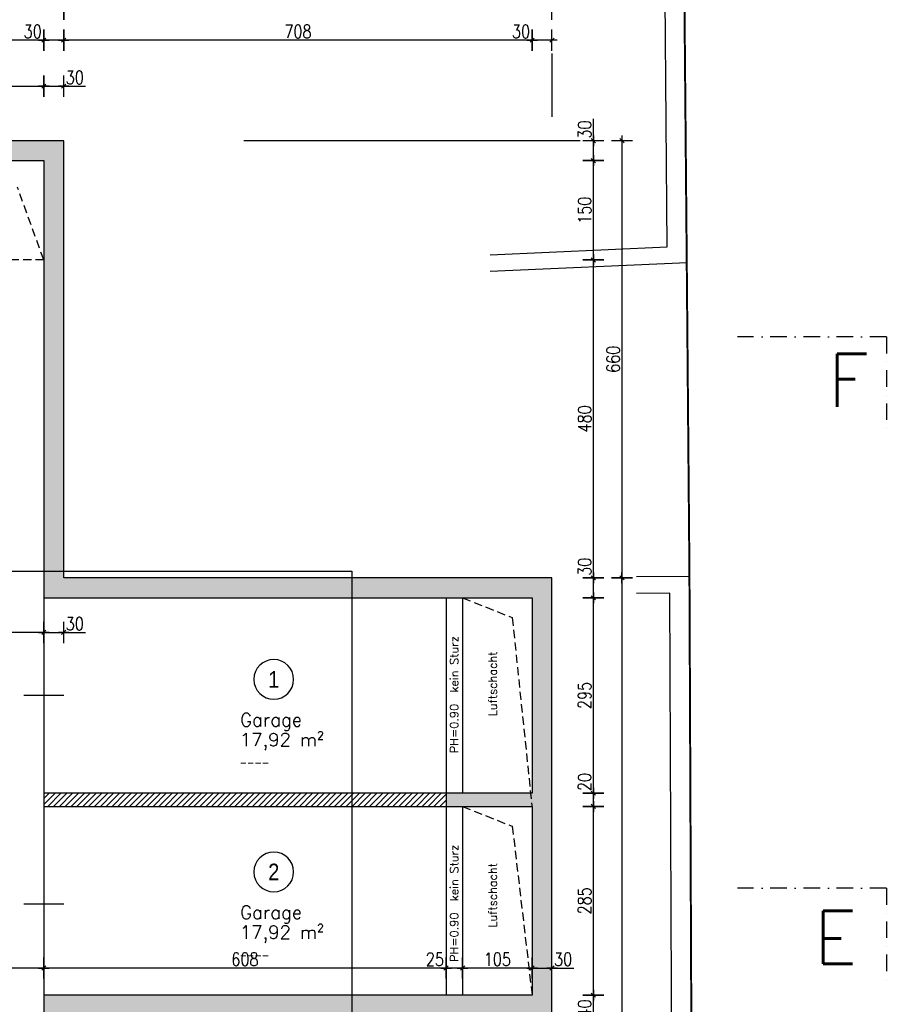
# Model space of a CAD drawing. Header units: centimetres. Extents: x -18458 to 60221, y -11985 to 33979.
# Tile 37 of 50: x 7823 to 9132, y 2356 to 3843. Entities that reach past the tile are written whole.
import ezdxf
from ezdxf.enums import TextEntityAlignment as Align

# ---------------------------------------------------------------- set-up
doc = ezdxf.new("R2010")
doc.units = ezdxf.units.CM
doc.header["$LTSCALE"] = 50
doc.header["$MEASUREMENT"] = 0
doc.header["$PDMODE"] = 34
doc.linetypes.add('HIDDEN', pattern=[0.375, 0.25, -0.125])
doc.linetypes.add('STRICHPUNKT', pattern=[1, 0.5, -0.25, 0, -0.25])
for name, color, linetype in [('01_ansicht', 251, 'Continuous'), ('01_Bemassung', 150, 'Continuous'), ('01_Draufsicht', 251, 'Continuous'), ('01_Dünn', 4, 'Continuous'), ('01_Mauern', 1, 'Continuous'), ('01_Mauern_Betonziegel', 147, 'Continuous'), ('01_Raumstempel', 2, 'Continuous'), ('01_Schlitze_Schächte', 52, 'Continuous'), ('01_Schraff_Beton', 5, 'Continuous'), ('01_Schraff_Betonziegel', 125, 'Continuous'), ('01_Text', 2, 'Continuous'), ('01_Tueren', 7, 'Continuous'), ('A-colgrid', 2, 'Continuous')]:
    doc.layers.add(name, color=color, linetype=linetype)
doc.layers.add('01_Grenzen', color=7, linetype='Continuous', true_color=0x3c64f6)
doc.styles.add('ReHe', font='AVGARDN.TTF')
doc.styles.add('Romans', font='Romans.shx')
doc.styles.add('SIPLEX1', font='romans.shx', dxfattribs={"width": 0.8})
doc.dimstyles.new('BEM-50_grundrisse', dxfattribs={"dimscale": 1.6, "dimtxt": 12.5, "dimasz": 0.4, "dimexe": 0.1, "dimexo": 0.5, "dimgap": 2, "dimtad": 1, "dimdec": 0, "dimrnd": 0.5, "dimzin": 12, "dimdsep": 46, "dimtxsty": 'SIPLEX1', "dimblk": 'bempkt', "dimcen": -0.2, "dimdle": 0.05, "dimse1": 1, "dimse2": 1, "dimclrd": 256, "dimclre": 256, "dimclrt": 256, "dimazin": 0, "dimtfac": 1, "dimtdec": 0, "dimtmove": 0, "dimatfit": 2, "dimldrblk": 'BEMPU', "dimfxl": 0, "dimtvp": 1, "dimtolj": 1, "dimtzin": 0, "dimarcsym": 0})

# ---------------------------------------------------------------- blocks, each defined once
blk = doc.blocks.new('rs_Garage')
at = {"layer": '01_Text', "color": 0}
blk.add_arc((0, 40), 30, 180.191, 179.809, dxfattribs=at)
at = {"layer": '01_Text', "color": 0, "style": 'ReHe', "width": 0.9}
blk.add_attdef('GAR_NR', text='', height=25, dxfattribs=at).set_placement((0, 40), align=Align.MIDDLE_CENTER)
at = {"layer": '01_Text', "color": 0, "style": 'Romans'}
for tag, p in [('R_Bez', (-50.8, -31)), ('GAR_FL', (-51.2, -61))]:
    blk.add_attdef(tag, p, '', height=20, dxfattribs=at)
at = {"layer": 'Defpoints', "color": 91, "style": 'Romans'}
blk.add_attdef('Br_fl', (-51.5, -91), '', height=10, dxfattribs=at)
blk = doc.blocks.new('bempkt')
at = {"layer": '01_Bemassung', "color": 0}
for p, q in [((0, -25), (0, 25)), ((12.5, 0), (-12.5, 0)), ((-4.95, -4.95), (4.95, 4.95))]:
    blk.add_line(p, q, dxfattribs=at)
blk = doc.blocks.new('*D226')
at = {"layer": '01_Bemassung', "lineweight": -2}
blk.add_line((8689.4, 2330.5), (8689.4, 2369.2), dxfattribs=at)
at = {"layer": 'Defpoints', "color": 0}
for p in [(8596.9, 2369.9), (8689.4, 2369.9), (8596.9, 2329.9)]:
    blk.add_point(p, dxfattribs=at)
at = {"layer": '01_Bemassung', "lineweight": -2, "xscale": 0.6400000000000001, "yscale": 0.6400000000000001, "zscale": 0.6400000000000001}
for p, rotation in [((8689.4, 2369.9), 90), ((8689.4, 2329.9), 270)]:
    blk.add_blockref('bempkt', p, dxfattribs=dict(at, rotation=rotation))
at = {"layer": '01_Bemassung', "insert": (8676.2, 2349.9), "char_height": 20, "attachment_point": 5, "rotation": 90, "style": 'SIPLEX1'}
blk.add_mtext('\\A1;40', dxfattribs=at)
blk = doc.blocks.new('BEMPU')
at = {"layer": '01_Bemassung', "color": 4}
for p, q in [((0, -25), (0, 25)), ((5, 0), (-5, 0))]:
    blk.add_line(p, q, dxfattribs=at)
blk.add_circle((0, 0), 2.5, dxfattribs=at)
blk = doc.blocks.new('*D227')
at = {"layer": '01_Bemassung', "lineweight": -2}
blk.add_line((8689.4, 2370.5), (8689.4, 2654.2), dxfattribs=at)
at = {"layer": 'Defpoints', "color": 0}
for p in [(8596.9, 2654.9), (8689.4, 2654.9), (8596.9, 2369.9)]:
    blk.add_point(p, dxfattribs=at)
at = {"layer": '01_Bemassung', "lineweight": -2, "xscale": 0.6400000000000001, "yscale": 0.6400000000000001, "zscale": 0.6400000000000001}
for p, rotation in [((8689.4, 2654.9), 90), ((8689.4, 2369.9), 270)]:
    blk.add_blockref('bempkt', p, dxfattribs=dict(at, rotation=rotation))
at = {"layer": '01_Bemassung', "insert": (8676.2, 2512.4), "char_height": 20, "attachment_point": 5, "rotation": 90, "style": 'SIPLEX1'}
blk.add_mtext('\\A1;285', dxfattribs=at)
blk = doc.blocks.new('*D228')
at = {"layer": '01_Bemassung', "lineweight": -2}
for p, q in [((8689.4, 2674.9), (8689.4, 2707.8)), ((8689.4, 2655.5), (8689.4, 2674.2))]:
    blk.add_line(p, q, dxfattribs=at)
at = {"layer": 'Defpoints', "color": 0}
for p in [(8596.9, 2674.9), (8689.4, 2674.9), (8596.9, 2654.9)]:
    blk.add_point(p, dxfattribs=at)
at = {"layer": '01_Bemassung', "lineweight": -2, "xscale": 0.6400000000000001, "yscale": 0.6400000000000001, "zscale": 0.6400000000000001}
for p, rotation in [((8689.4, 2674.9), 90), ((8689.4, 2654.9), 270)]:
    blk.add_blockref('bempkt', p, dxfattribs=dict(at, rotation=rotation))
at = {"layer": '01_Bemassung', "insert": (8676.2, 2691.7), "char_height": 20, "attachment_point": 5, "rotation": 90, "style": 'SIPLEX1'}
blk.add_mtext('\\A1;20', dxfattribs=at)
blk = doc.blocks.new('*D229')
at = {"layer": '01_Bemassung', "lineweight": -2}
blk.add_line((8689.4, 2675.5), (8689.4, 2969.2), dxfattribs=at)
at = {"layer": 'Defpoints', "color": 0}
for p in [(8596.9, 2969.9), (8689.4, 2969.9), (8596.9, 2674.9)]:
    blk.add_point(p, dxfattribs=at)
at = {"layer": '01_Bemassung', "lineweight": -2, "xscale": 0.6400000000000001, "yscale": 0.6400000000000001, "zscale": 0.6400000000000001}
for p, rotation in [((8689.4, 2969.9), 90), ((8689.4, 2674.9), 270)]:
    blk.add_blockref('bempkt', p, dxfattribs=dict(at, rotation=rotation))
at = {"layer": '01_Bemassung', "insert": (8676.2, 2822.4), "char_height": 20, "attachment_point": 5, "rotation": 90, "style": 'SIPLEX1'}
blk.add_mtext('\\A1;295', dxfattribs=at)
blk = doc.blocks.new('*D230')
at = {"layer": '01_Bemassung', "lineweight": -2}
for p, q in [((8689.4, 2999.9), (8689.4, 3032.8)), ((8689.4, 2970.5), (8689.4, 2999.2))]:
    blk.add_line(p, q, dxfattribs=at)
at = {"layer": 'Defpoints', "color": 0}
for p in [(8626.9, 2999.9), (8689.4, 2999.9), (8596.9, 2969.9)]:
    blk.add_point(p, dxfattribs=at)
at = {"layer": '01_Bemassung', "lineweight": -2, "xscale": 0.6400000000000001, "yscale": 0.6400000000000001, "zscale": 0.6400000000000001}
for p, rotation in [((8689.4, 2999.9), 90), ((8689.4, 2969.9), 270)]:
    blk.add_blockref('bempkt', p, dxfattribs=dict(at, rotation=rotation))
at = {"layer": '01_Bemassung', "insert": (8676.2, 3016.7), "char_height": 20, "attachment_point": 5, "rotation": 90, "style": 'SIPLEX1'}
blk.add_mtext('\\A1;30', dxfattribs=at)
blk = doc.blocks.new('*D231')
at = {"layer": '01_Bemassung', "lineweight": -2}
blk.add_line((8689.4, 3000.5), (8689.4, 3479.2), dxfattribs=at)
at = {"layer": 'Defpoints', "color": 0}
for p in [(7859.4, 3479.9), (8689.4, 3479.9), (8626.9, 2999.9)]:
    blk.add_point(p, dxfattribs=at)
at = {"layer": '01_Bemassung', "lineweight": -2, "xscale": 0.6400000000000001, "yscale": 0.6400000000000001, "zscale": 0.6400000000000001}
for p, rotation in [((8689.4, 3479.9), 90), ((8689.4, 2999.9), 270)]:
    blk.add_blockref('bempkt', p, dxfattribs=dict(at, rotation=rotation))
at = {"layer": '01_Bemassung', "insert": (8676.2, 3239.9), "char_height": 20, "attachment_point": 5, "rotation": 90, "style": 'SIPLEX1'}
blk.add_mtext('\\A1;480', dxfattribs=at)
blk = doc.blocks.new('*D232')
at = {"layer": '01_Bemassung', "lineweight": -2}
for p, q in [((8689.4, 3659.9), (8689.4, 3692.8)), ((8689.4, 3630.5), (8689.4, 3659.2))]:
    blk.add_line(p, q, dxfattribs=at)
at = {"layer": 'Defpoints', "color": 0}
for p in [(7889.4, 3659.9), (8689.4, 3659.9), (7859.4, 3629.9)]:
    blk.add_point(p, dxfattribs=at)
at = {"layer": '01_Bemassung', "lineweight": -2, "xscale": 0.6400000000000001, "yscale": 0.6400000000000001, "zscale": 0.6400000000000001}
for p, rotation in [((8689.4, 3659.9), 90), ((8689.4, 3629.9), 270)]:
    blk.add_blockref('bempkt', p, dxfattribs=dict(at, rotation=rotation))
at = {"layer": '01_Bemassung', "insert": (8676.2, 3676.7), "char_height": 20, "attachment_point": 5, "rotation": 90, "style": 'SIPLEX1'}
blk.add_mtext('\\A1;30', dxfattribs=at)
blk = doc.blocks.new('*D233')
at = {"layer": '01_Bemassung', "lineweight": -2}
blk.add_line((8732.6, 3659.2), (8732.6, 3000.5), dxfattribs=at)
at = {"layer": 'Defpoints', "color": 0}
for p in [(7889.4, 3659.9), (7889.4, 2999.9), (8732.6, 2999.9)]:
    blk.add_point(p, dxfattribs=at)
at = {"layer": '01_Bemassung', "lineweight": -2, "xscale": 0.6400000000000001, "yscale": 0.6400000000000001, "zscale": 0.6400000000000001}
for p, rotation in [((8732.6, 3659.9), 90), ((8732.6, 2999.9), 270)]:
    blk.add_blockref('bempkt', p, dxfattribs=dict(at, rotation=rotation))
at = {"layer": '01_Bemassung', "insert": (8719.4, 3329.9), "char_height": 20, "attachment_point": 5, "rotation": 90, "style": 'SIPLEX1'}
blk.add_mtext('\\A1;660', dxfattribs=at)
blk = doc.blocks.new('*D234')
at = {"layer": '01_Bemassung', "lineweight": -2}
blk.add_line((8732.6, 2999.2), (8732.6, -374.3), dxfattribs=at)
at = {"layer": 'Defpoints', "color": 0}
for p in [(7889.4, 2999.9), (8626.9, -375), (8732.6, -375)]:
    blk.add_point(p, dxfattribs=at)
at = {"layer": '01_Bemassung', "lineweight": -2, "xscale": 0.6400000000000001, "yscale": 0.6400000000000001, "zscale": 0.6400000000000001}
for p, rotation in [((8732.6, 2999.9), 90), ((8732.6, -375), 270)]:
    blk.add_blockref('bempkt', p, dxfattribs=dict(at, rotation=rotation))
at = {"layer": '01_Bemassung', "insert": (8719.4, 1312.4), "char_height": 20, "attachment_point": 5, "rotation": 90, "style": 'SIPLEX1'}
blk.add_mtext('\\A1;3375', dxfattribs=at)
blk = doc.blocks.new('*D235')
at = {"layer": '01_Bemassung', "lineweight": -2}
for p, q in [((8596.9, 3811.6), (8564, 3811.6)), ((8626.3, 3811.6), (8597.6, 3811.6))]:
    blk.add_line(p, q, dxfattribs=at)
at = {"layer": 'Defpoints', "color": 0}
for p in [(8596.9, 3811.6), (8626.9, 2999.9), (8596.9, 2969.9)]:
    blk.add_point(p, dxfattribs=at)
at = {"layer": '01_Bemassung', "lineweight": -2, "xscale": 0.6400000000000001, "yscale": 0.6400000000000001, "zscale": 0.6400000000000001, "rotation": 180}
blk.add_blockref('bempkt', (8596.9, 3811.6), dxfattribs=at)
at = {"layer": '01_Bemassung', "lineweight": -2, "xscale": 0.6400000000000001, "yscale": 0.6400000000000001, "zscale": 0.6400000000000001}
blk.add_blockref('bempkt', (8626.9, 3811.6), dxfattribs=at)
at = {"layer": '01_Bemassung', "insert": (8580.1, 3824.8), "char_height": 20, "attachment_point": 5, "style": 'SIPLEX1'}
blk.add_mtext('\\A1;30', dxfattribs=at)
blk = doc.blocks.new('*D236')
at = {"layer": '01_Bemassung', "lineweight": -2}
blk.add_line((8596.3, 3811.6), (7890.1, 3811.6), dxfattribs=at)
at = {"layer": 'Defpoints', "color": 0}
for p in [(7889.4, 3811.6), (7889.4, 3659.9), (8596.9, 2969.9)]:
    blk.add_point(p, dxfattribs=at)
at = {"layer": '01_Bemassung', "lineweight": -2, "xscale": 0.6400000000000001, "yscale": 0.6400000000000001, "zscale": 0.6400000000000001, "rotation": 180}
blk.add_blockref('bempkt', (7889.4, 3811.6), dxfattribs=at)
at = {"layer": '01_Bemassung', "lineweight": -2, "xscale": 0.6400000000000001, "yscale": 0.6400000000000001, "zscale": 0.6400000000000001}
blk.add_blockref('bempkt', (8596.9, 3811.6), dxfattribs=at)
at = {"layer": '01_Bemassung', "insert": (8243.2, 3824.8), "char_height": 20, "attachment_point": 5, "style": 'SIPLEX1'}
blk.add_mtext('\\A1;708', dxfattribs=at)
blk = doc.blocks.new('*D237')
at = {"layer": '01_Bemassung', "lineweight": -2}
for p, q in [((7859.4, 3811.6), (7826.5, 3811.6)), ((7888.8, 3811.6), (7860.1, 3811.6))]:
    blk.add_line(p, q, dxfattribs=at)
at = {"layer": 'Defpoints', "color": 0}
for p in [(7859.4, 3811.6), (7889.4, 3659.9), (7859.4, 3629.9)]:
    blk.add_point(p, dxfattribs=at)
at = {"layer": '01_Bemassung', "lineweight": -2, "xscale": 0.6400000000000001, "yscale": 0.6400000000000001, "zscale": 0.6400000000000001, "rotation": 180}
blk.add_blockref('bempkt', (7859.4, 3811.6), dxfattribs=at)
at = {"layer": '01_Bemassung', "lineweight": -2, "xscale": 0.6400000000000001, "yscale": 0.6400000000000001, "zscale": 0.6400000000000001}
blk.add_blockref('bempkt', (7889.4, 3811.6), dxfattribs=at)
at = {"layer": '01_Bemassung', "insert": (7842.6, 3824.8), "char_height": 20, "attachment_point": 5, "style": 'SIPLEX1'}
blk.add_mtext('\\A1;30', dxfattribs=at)
blk = doc.blocks.new('*D238')
at = {"layer": '01_Bemassung', "lineweight": -2}
blk.add_line((7858.8, 3811.6), (5868.2, 3811.6), dxfattribs=at)
at = {"layer": 'Defpoints', "color": 0}
for p in [(5867.6, 3811.6), (5867.6, 3659.9), (7859.4, 3629.9)]:
    blk.add_point(p, dxfattribs=at)
at = {"layer": '01_Bemassung', "lineweight": -2, "xscale": 0.6400000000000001, "yscale": 0.6400000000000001, "zscale": 0.6400000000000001, "rotation": 180}
blk.add_blockref('bempkt', (5867.6, 3811.6), dxfattribs=at)
at = {"layer": '01_Bemassung', "lineweight": -2, "xscale": 0.6400000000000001, "yscale": 0.6400000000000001, "zscale": 0.6400000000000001}
blk.add_blockref('bempkt', (7859.4, 3811.6), dxfattribs=at)
at = {"layer": '01_Bemassung', "insert": (6863.5, 3824.8), "char_height": 20, "attachment_point": 5, "style": 'SIPLEX1'}
blk.add_mtext('\\A1;1992', dxfattribs=at)
blk = doc.blocks.new('*D249')
at = {"layer": '01_Bemassung', "lineweight": -2}
blk.add_line((8626.3, 3858.6), (7890.1, 3858.6), dxfattribs=at)
at = {"layer": 'Defpoints', "color": 0}
for p in [(7889.4, 3858.6), (7889.4, 2999.9), (8626.9, 2999.9)]:
    blk.add_point(p, dxfattribs=at)
at = {"layer": '01_Bemassung', "lineweight": -2, "xscale": 0.6400000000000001, "yscale": 0.6400000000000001, "zscale": 0.6400000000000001, "rotation": 180}
blk.add_blockref('bempkt', (7889.4, 3858.6), dxfattribs=at)
at = {"layer": '01_Bemassung', "lineweight": -2, "xscale": 0.6400000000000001, "yscale": 0.6400000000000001, "zscale": 0.6400000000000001}
blk.add_blockref('bempkt', (8626.9, 3858.6), dxfattribs=at)
at = {"layer": '01_Bemassung', "insert": (8258.2, 3871.8), "char_height": 20, "attachment_point": 5, "style": 'SIPLEX1'}
blk.add_mtext('\\A1;738', dxfattribs=at)
blk = doc.blocks.new('*D250')
at = {"layer": '01_Bemassung', "lineweight": -2}
blk.add_line((7888.8, 3858.6), (1039.8, 3858.6), dxfattribs=at)
at = {"layer": 'Defpoints', "color": 0}
for p in [(1039.1, 3858.6), (1039.1, 3659.9), (7889.4, 2999.9)]:
    blk.add_point(p, dxfattribs=at)
at = {"layer": '01_Bemassung', "lineweight": -2, "xscale": 0.6400000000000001, "yscale": 0.6400000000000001, "zscale": 0.6400000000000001, "rotation": 180}
blk.add_blockref('bempkt', (1039.1, 3858.6), dxfattribs=at)
at = {"layer": '01_Bemassung', "lineweight": -2, "xscale": 0.6400000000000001, "yscale": 0.6400000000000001, "zscale": 0.6400000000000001}
blk.add_blockref('bempkt', (7889.4, 3858.6), dxfattribs=at)
at = {"layer": '01_Bemassung', "insert": (4464.3, 3871.8), "char_height": 20, "attachment_point": 5, "style": 'SIPLEX1'}
blk.add_mtext('\\A1;6851', dxfattribs=at)
blk = doc.blocks.new('*D251')
at = {"layer": '01_Bemassung', "lineweight": -2}
blk.add_line((8626.3, 3904.9), (1039.8, 3904.9), dxfattribs=at)
at = {"layer": 'Defpoints', "color": 0}
for p in [(1039.1, 3904.9), (1039.1, 3659.9), (8626.9, 2999.9)]:
    blk.add_point(p, dxfattribs=at)
at = {"layer": '01_Bemassung', "lineweight": -2, "xscale": 0.6400000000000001, "yscale": 0.6400000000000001, "zscale": 0.6400000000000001, "rotation": 180}
blk.add_blockref('bempkt', (1039.1, 3904.9), dxfattribs=at)
at = {"layer": '01_Bemassung', "lineweight": -2, "xscale": 0.6400000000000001, "yscale": 0.6400000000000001, "zscale": 0.6400000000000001}
blk.add_blockref('bempkt', (8626.9, 3904.9), dxfattribs=at)
at = {"layer": '01_Bemassung', "insert": (4833, 3918.1), "char_height": 20, "attachment_point": 5, "style": 'SIPLEX1'}
blk.add_mtext('\\A1;7588', dxfattribs=at)
blk = doc.blocks.new('*D374')
at = {"layer": '01_Bemassung', "lineweight": -2}
for p, q in [((8597.6, 2410.9), (8626.3, 2410.9)), ((8626.9, 2410.9), (8659.9, 2410.9))]:
    blk.add_line(p, q, dxfattribs=at)
at = {"layer": 'Defpoints', "color": 0}
for p in [(8626.9, 3153.1), (8596.9, 2483.1), (8626.9, 2410.9)]:
    blk.add_point(p, dxfattribs=at)
at = {"layer": '01_Bemassung', "lineweight": -2, "xscale": 0.6400000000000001, "yscale": 0.6400000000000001, "zscale": 0.6400000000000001, "rotation": 180}
blk.add_blockref('bempkt', (8596.9, 2410.9), dxfattribs=at)
at = {"layer": '01_Bemassung', "lineweight": -2, "xscale": 0.6400000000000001, "yscale": 0.6400000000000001, "zscale": 0.6400000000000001}
blk.add_blockref('bempkt', (8626.9, 2410.9), dxfattribs=at)
at = {"layer": '01_Bemassung', "insert": (8643.7, 2424.1), "char_height": 20, "attachment_point": 5, "style": 'SIPLEX1'}
blk.add_mtext('\\A1;30', dxfattribs=at)
blk = doc.blocks.new('*D375')
at = {"layer": '01_Bemassung', "lineweight": -2}
blk.add_line((8596.3, 2410.9), (8492.6, 2410.9), dxfattribs=at)
at = {"layer": 'Defpoints', "color": 0}
for p in [(8491.9, 2483.1), (8596.9, 2483.1), (8491.9, 2410.9)]:
    blk.add_point(p, dxfattribs=at)
at = {"layer": '01_Bemassung', "lineweight": -2, "xscale": 0.6400000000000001, "yscale": 0.6400000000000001, "zscale": 0.6400000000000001, "rotation": 180}
blk.add_blockref('bempkt', (8491.9, 2410.9), dxfattribs=at)
at = {"layer": '01_Bemassung', "lineweight": -2, "xscale": 0.6400000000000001, "yscale": 0.6400000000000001, "zscale": 0.6400000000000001}
blk.add_blockref('bempkt', (8596.9, 2410.9), dxfattribs=at)
at = {"layer": '01_Bemassung', "insert": (8544.4, 2424.1), "char_height": 20, "attachment_point": 5, "style": 'SIPLEX1'}
blk.add_mtext('\\A1;105', dxfattribs=at)
blk = doc.blocks.new('*D376')
at = {"layer": '01_Bemassung', "lineweight": -2}
for p, q in [((8466.9, 2410.9), (8434, 2410.9)), ((8491.3, 2410.9), (8467.6, 2410.9))]:
    blk.add_line(p, q, dxfattribs=at)
at = {"layer": 'Defpoints', "color": 0}
for p in [(8466.9, 2483.1), (8491.9, 2483.1), (8466.9, 2410.9)]:
    blk.add_point(p, dxfattribs=at)
at = {"layer": '01_Bemassung', "lineweight": -2, "xscale": 0.6400000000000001, "yscale": 0.6400000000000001, "zscale": 0.6400000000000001, "rotation": 180}
blk.add_blockref('bempkt', (8466.9, 2410.9), dxfattribs=at)
at = {"layer": '01_Bemassung', "lineweight": -2, "xscale": 0.6400000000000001, "yscale": 0.6400000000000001, "zscale": 0.6400000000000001}
blk.add_blockref('bempkt', (8491.9, 2410.9), dxfattribs=at)
at = {"layer": '01_Bemassung', "insert": (8450.1, 2424.1), "char_height": 20, "attachment_point": 5, "style": 'SIPLEX1'}
blk.add_mtext('\\A1;25', dxfattribs=at)
blk = doc.blocks.new('*D377')
at = {"layer": '01_Bemassung', "lineweight": -2}
blk.add_line((8466.3, 2410.9), (7860.1, 2410.9), dxfattribs=at)
at = {"layer": 'Defpoints', "color": 0}
for p in [(7859.4, 2483.1), (8466.9, 2483.1), (7859.4, 2410.9)]:
    blk.add_point(p, dxfattribs=at)
at = {"layer": '01_Bemassung', "lineweight": -2, "xscale": 0.6400000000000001, "yscale": 0.6400000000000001, "zscale": 0.6400000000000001, "rotation": 180}
blk.add_blockref('bempkt', (7859.4, 2410.9), dxfattribs=at)
at = {"layer": '01_Bemassung', "lineweight": -2, "xscale": 0.6400000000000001, "yscale": 0.6400000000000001, "zscale": 0.6400000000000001}
blk.add_blockref('bempkt', (8466.9, 2410.9), dxfattribs=at)
at = {"layer": '01_Bemassung', "insert": (8163.2, 2424.1), "char_height": 20, "attachment_point": 5, "style": 'SIPLEX1'}
blk.add_mtext('\\A1;608', dxfattribs=at)
blk = doc.blocks.new('*D378')
at = {"layer": '01_Bemassung', "lineweight": -2}
blk.add_line((7858.8, 2410.9), (7270.1, 2410.9), dxfattribs=at)
at = {"layer": 'Defpoints', "color": 0}
for p in [(7859.4, 2483.1), (7269.4, 2459.9), (7269.4, 2410.9)]:
    blk.add_point(p, dxfattribs=at)
at = {"layer": '01_Bemassung', "lineweight": -2, "xscale": 0.6400000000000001, "yscale": 0.6400000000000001, "zscale": 0.6400000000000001, "rotation": 180}
blk.add_blockref('bempkt', (7269.4, 2410.9), dxfattribs=at)
at = {"layer": '01_Bemassung', "lineweight": -2, "xscale": 0.6400000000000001, "yscale": 0.6400000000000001, "zscale": 0.6400000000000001}
blk.add_blockref('bempkt', (7859.4, 2410.9), dxfattribs=at)
at = {"layer": '01_Bemassung', "insert": (7564.4, 2424.1), "char_height": 20, "attachment_point": 5, "style": 'SIPLEX1'}
blk.add_mtext('\\A1;590', dxfattribs=at)
blk = doc.blocks.new('*D432')
at = {"layer": '01_Bemassung', "lineweight": -2}
for p, q in [((7860.1, 2917.6), (7888.8, 2917.6)), ((7889.4, 2917.6), (7922.4, 2917.6))]:
    blk.add_line(p, q, dxfattribs=at)
at = {"layer": 'Defpoints', "color": 0}
for p in [(7889.4, 2917.6), (7889.4, 2832), (7859.4, 2802)]:
    blk.add_point(p, dxfattribs=at)
at = {"layer": '01_Bemassung', "lineweight": -2, "xscale": 0.6400000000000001, "yscale": 0.6400000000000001, "zscale": 0.6400000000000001, "rotation": 180}
blk.add_blockref('bempkt', (7859.4, 2917.6), dxfattribs=at)
at = {"layer": '01_Bemassung', "lineweight": -2, "xscale": 0.6400000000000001, "yscale": 0.6400000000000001, "zscale": 0.6400000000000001}
blk.add_blockref('bempkt', (7889.4, 2917.6), dxfattribs=at)
at = {"layer": '01_Bemassung', "insert": (7906.2, 2930.8), "char_height": 20, "attachment_point": 5, "style": 'SIPLEX1'}
blk.add_mtext('\\A1;30', dxfattribs=at)
blk = doc.blocks.new('*D433')
at = {"layer": '01_Bemassung', "lineweight": -2}
blk.add_line((7858.8, 2917.6), (7270.1, 2917.6), dxfattribs=at)
at = {"layer": 'Defpoints', "color": 0}
for p in [(7269.4, 2917.6), (7859.4, 2802), (7269.4, 2732)]:
    blk.add_point(p, dxfattribs=at)
at = {"layer": '01_Bemassung', "lineweight": -2, "xscale": 0.6400000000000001, "yscale": 0.6400000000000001, "zscale": 0.6400000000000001, "rotation": 180}
blk.add_blockref('bempkt', (7269.4, 2917.6), dxfattribs=at)
at = {"layer": '01_Bemassung', "lineweight": -2, "xscale": 0.6400000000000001, "yscale": 0.6400000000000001, "zscale": 0.6400000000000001}
blk.add_blockref('bempkt', (7859.4, 2917.6), dxfattribs=at)
at = {"layer": '01_Bemassung', "insert": (7564.4, 2930.8), "char_height": 20, "attachment_point": 5, "style": 'SIPLEX1'}
blk.add_mtext('\\A1;590', dxfattribs=at)
blk = doc.blocks.new('*D658')
at = {"layer": '01_Bemassung', "lineweight": -2}
blk.add_line((7517.6, 3742.3), (7858.8, 3742.3), dxfattribs=at)
at = {"layer": 'Defpoints', "color": 0}
for p in [(7859.4, 3742.3), (7516.9, 3629.9), (7859.4, 3629.9)]:
    blk.add_point(p, dxfattribs=at)
at = {"layer": '01_Bemassung', "lineweight": -2, "xscale": 0.6400000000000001, "yscale": 0.6400000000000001, "zscale": 0.6400000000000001, "rotation": 180}
blk.add_blockref('bempkt', (7516.9, 3742.3), dxfattribs=at)
at = {"layer": '01_Bemassung', "lineweight": -2, "xscale": 0.6400000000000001, "yscale": 0.6400000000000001, "zscale": 0.6400000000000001}
blk.add_blockref('bempkt', (7859.4, 3742.3), dxfattribs=at)
at = {"layer": '01_Bemassung', "insert": (7688.2, 3755.5), "char_height": 20, "attachment_point": 5, "style": 'SIPLEX1'}
blk.add_mtext('\\A1;343', dxfattribs=at)
blk = doc.blocks.new('*D659')
at = {"layer": '01_Bemassung', "lineweight": -2}
for p, q in [((7860.1, 3742.3), (7888.8, 3742.3)), ((7889.4, 3742.3), (7922.4, 3742.3))]:
    blk.add_line(p, q, dxfattribs=at)
at = {"layer": 'Defpoints', "color": 0}
for p in [(7889.4, 3742.3), (7889.4, 3659.9), (7859.4, 3629.9)]:
    blk.add_point(p, dxfattribs=at)
at = {"layer": '01_Bemassung', "lineweight": -2, "xscale": 0.6400000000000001, "yscale": 0.6400000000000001, "zscale": 0.6400000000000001, "rotation": 180}
blk.add_blockref('bempkt', (7859.4, 3742.3), dxfattribs=at)
at = {"layer": '01_Bemassung', "lineweight": -2, "xscale": 0.6400000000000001, "yscale": 0.6400000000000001, "zscale": 0.6400000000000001}
blk.add_blockref('bempkt', (7889.4, 3742.3), dxfattribs=at)
at = {"layer": '01_Bemassung', "insert": (7906.2, 3755.5), "char_height": 20, "attachment_point": 5, "style": 'SIPLEX1'}
blk.add_mtext('\\A1;30', dxfattribs=at)
blk = doc.blocks.new('*D660')
at = {"layer": '01_Bemassung', "lineweight": -2}
blk.add_line((8689.4, 3480.5), (8689.4, 3629.2), dxfattribs=at)
at = {"layer": 'Defpoints', "color": 0}
for p in [(7859.4, 3629.9), (8689.4, 3629.9), (7859.4, 3479.9)]:
    blk.add_point(p, dxfattribs=at)
at = {"layer": '01_Bemassung', "lineweight": -2, "xscale": 0.6400000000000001, "yscale": 0.6400000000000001, "zscale": 0.6400000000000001}
for p, rotation in [((8689.4, 3629.9), 90), ((8689.4, 3479.9), 270)]:
    blk.add_blockref('bempkt', p, dxfattribs=dict(at, rotation=rotation))
at = {"layer": '01_Bemassung', "insert": (8676.2, 3554.9), "char_height": 20, "attachment_point": 5, "rotation": 90, "style": 'SIPLEX1'}
blk.add_mtext('\\A1;150', dxfattribs=at)

msp = doc.modelspace()

# ---------------------------------------------------------------- hatches: boundary and pattern name
at = {"layer": '01_Schraff_Beton'}
h = msp.add_hatch(dxfattribs=at)
h.set_pattern_fill('ANSI33', color=256, scale=50, style=0)
h.paths.add_polyline_path([(8626.9, 2999.9), (7889.4, 2999.9), (7889.4, 3659.9), (5867.6, 3659.9), (5867.6, 3629.9), (7859.4, 3629.9), (7859.4, 2969.9), (8596.9, 2969.9), (8596.9, 2674.9), (8466.9, 2674.9), (8466.9, 2654.9), (8596.9, 2654.9), (8596.9, 2369.9), (7859.4, 2369.9), (7859.4, 2329.9), (8466.9, 2329.9), (8466.9, 2004.9), (7859.4, 2004.9), (7859.4, 1979.9), (8596.9, 1979.9), (8596.9, 1679.9), (7859.4, 1679.9), (7859.4, 1654.9), (8596.9, 1654.9), (8596.9, 1354.9), (8466.9, 1354.9), (8466.9, 1334.9), (8596.9, 1334.9), (8596.9, 1037.4), (8466.9, 1037.4), (8466.9, 1017.4), (8596.9, 1017.4), (8596.9, 737.4), (8466.9, 737.4), (8466.9, 717.4), (8596.9, 717.4), (8596.9, 437.4), (8466.9, 437.4), (8466.9, 407.4), (8596.9, 407.4), (8596.9, 127.4), (8466.9, 127.4), (8466.9, 97.4), (8596.9, 97.4), (8597, -192.9), (7889.4, -151.4), (7889.4, 429.9), (7859.4, 429.9), (7859.4, -149.6), (7453.6, -125.8), (7444.8, -275.6), (7155.3, -258.6), (7163.8, -113.8), (7133.9, -112.1), (7125.4, -256.8), (6840.8, -240.1), (6849.3, -95.4), (6819.4, -93.6), (6810.9, -238.4), (6526.4, -221.7), (6534.9, -76.9), (6504.9, -75.2), (6496.4, -219.9), (6211.9, -203.2), (6220.4, -58.5), (6190.5, -56.7), (6182, -201.5), (5961.7, -188.6), (5978.5, -219.6), (7473, -307.3), (7481.8, -157.5), (7766.3, -174.2), (7757.5, -324), (7792.5, -326), (7801.2, -176.3), (8596.9, -223), (8596.9, -373.2), (8626.9, -375)])
h.paths.add_polyline_path([(8596.9, 2004.9), (8491.9, 2004.9), (8491.9, 2329.9), (8596.9, 2329.9)], flags=16)
at = {"layer": '01_Schraff_Betonziegel'}
h = msp.add_hatch(dxfattribs=at)
h.set_pattern_fill('ANSI31', color=256, scale=50, style=0)
h.set_pattern_definition([(45, (20000, -20000), (-4.4194174, 4.4194174), [])])
h.paths.add_polyline_path([(8466.9, 2674.9), (7859.4, 2674.9), (7859.4, 2654.9), (8466.9, 2654.9)])

# ---------------------------------------------------------------- linework, layer by layer
at = {"layer": '01_ansicht'}
msp.add_lwpolyline([(5404.4, 3009.9), (8324.4, 3009.9), (8324.4, 1819.9), (5404.4, 1819.9)], close=True, dxfattribs=at)
at = {"layer": '01_Bemassung'}
for p, q in [((8626.9, 3791.6), (8626.9, 3696.2)), ((8669.4, 3659.9), (8161.5, 3659.9))]:
    msp.add_line(p, q, dxfattribs=at)
at = {"layer": '01_Draufsicht'}
for p, q in [((8466.9, 2969.9), (8466.9, 2674.9)), ((8491.9, 2969.9), (8491.9, 2674.9)), ((8466.9, 2654.9), (8466.9, 2369.9)), ((8491.9, 2654.9), (8491.9, 2369.9))]:
    msp.add_line(p, q, dxfattribs=at)
at = {"layer": '01_Dünn'}
for p, q in [((8800.9, 3499.7), (8792.5, 4486.3)), ((8831.1, 3476), (8822.5, 4486.6)), ((8533.4, 3487.8), (8800.9, 3499.7)), ((8533.3, 3462.8), (8831.1, 3476)), ((8841.7, 1300.4), (8835, 3002.2))]:
    msp.add_line(p, q, dxfattribs=at)
for points in [[(8835, 3002.2), (8754.3, 3001.4)], [(8811.7, 1300.3), (8805.1, 2976.9), (8754.3, 2976.4)]]:
    msp.add_lwpolyline(points, dxfattribs=at)
at = {"layer": '01_Grenzen', "linetype": 'STRICHPUNKT', "const_width": 3}
msp.add_lwpolyline([(8825.3, 4800.9), (8046.5, 4626.1), (7291.1, 4447.8), (6752.6, 4129.5), (6497.6, 4065.4), (5921.8, 3980.5), (5927.6, 3659.9), (830.7, 3659.9), (796.4, 3597.7), (721.1, 3457), (413.7, 2891.3), (-656, 944.6), (-1092.3, 177), (509.1, 107.3), (3605.6, -49.4), (6371.7, -219.6), (7220.6, -259.4), (8865.8, -368.2), (8841.7, 1305.7), (8834.5, 3007.4), (8830.4, 3481.3), (8821.5, 4491.8), (8825.3, 4800.9)], dxfattribs=at)
at = {"layer": '01_Mauern'}
for p, q in [((7889.4, 3659.9), (5867.6, 3659.9)), ((7889.4, 2999.9), (7889.4, 3659.9)), ((5867.6, 3629.9), (7859.4, 3629.9)), ((7859.4, 3629.9), (7859.4, 2969.9)), ((8626.9, 2999.9), (7889.4, 2999.9)), ((8626.9, -375), (8626.9, 2999.9)), ((7859.4, 2969.9), (8596.9, 2969.9)), ((8596.9, 2969.9), (8596.9, 2674.9)), ((8596.9, 2674.9), (8466.9, 2674.9)), ((8466.9, 2674.9), (8466.9, 2654.9)), ((8466.9, 2654.9), (8596.9, 2654.9)), ((8596.9, 2654.9), (8596.9, 2369.9)), ((8596.9, 2369.9), (7859.4, 2369.9)), ((7859.4, 2369.9), (7859.4, 2329.9))]:
    msp.add_line(p, q, dxfattribs=at)
at = {"layer": '01_Mauern_Betonziegel'}
for p, q in [((7859.4, 2674.9), (7859.4, 2654.9)), ((8466.9, 2674.9), (7859.4, 2674.9)), ((7859.4, 2654.9), (8466.9, 2654.9))]:
    msp.add_line(p, q, dxfattribs=at)
at = {"layer": '01_Schlitze_Schächte', "linetype": 'HIDDEN'}
for p, q in [((7859.4, 3479.9), (7819.4, 3589.9)), ((8491.9, 2969.9), (8566.9, 2939.9)), ((8566.9, 2939.9), (8596.9, 2652.4)), ((8491.9, 2654.9), (8566.9, 2624.9)), ((8566.9, 2624.9), (8596.9, 2369.9))]:
    msp.add_line(p, q, dxfattribs=at)
msp.add_lwpolyline([(7516.9, 3629.9), (7859.4, 3629.9), (7859.4, 3479.9), (7516.9, 3479.9)], close=True, dxfattribs=at)
at = {"layer": '01_Text', "color": 190, "linetype": 'STRICHPUNKT'}
for p, q in [((9131.9, 3363.6), (8906.9, 3363.6)), ((9131.9, 3363.6), (9131.9, 3213.6)), ((9131.9, 2531.5), (8906.9, 2531.5)), ((9131.9, 2531.5), (9131.9, 2381.5))]:
    msp.add_line(p, q, dxfattribs=at)
at = {"layer": '01_Tueren'}
for p, q in [((7859.4, 2969.9), (7859.4, 2674.9)), ((7889.4, 2822.4), (7829.4, 2822.4)), ((7859.4, 2654.9), (7859.4, 2359.9)), ((7889.4, 2507.4), (7829.4, 2507.4))]:
    msp.add_line(p, q, dxfattribs=at)

# ---------------------------------------------------------------- block references
at = {"layer": 'A-colgrid'}
for p, values in [((8206.7, 2806.7), {'GAR_NR': '1', 'R_Bez': 'Garage', 'GAR_FL': '17,92 m²', 'Br_fl': '----'}), ((8206.7, 2516), {'GAR_NR': '2', 'R_Bez': 'Garage', 'GAR_FL': '17,92 m²', 'Br_fl': '----'})]:
    msp.add_blockref('rs_Garage', p, dxfattribs=at).add_auto_attribs(values)

# ---------------------------------------------------------------- texts
at = {"layer": '01_Raumstempel', "style": 'Romans'}
for s, p in [('PH=0.90  kein Sturz', (8485.4, 2823.6)), ('Luftschacht', (8543.6, 2839.9)), ('PH=0.90  kein Sturz', (8485.4, 2508.6)), ('Luftschacht', (8543.6, 2520.7))]:
    msp.add_text(s, height=12.5, rotation=90, dxfattribs=at).set_placement(p, align=Align.CENTER)
at = {"layer": '01_Text', "color": 190, "linetype": 'STRICHPUNKT', "style": 'Romans'}
msp.add_text('F', height=80, rotation=0, dxfattribs=at).set_placement((9074.7, 3258.2), align=Align.CENTER)
at = {"layer": '01_Text', "color": 190, "linetype": 'STRICHPUNKT', "style": 'Romans', "text_generation_flag": 2}
msp.add_text('E', height=80, rotation=180, dxfattribs=at).set_placement((9055.1, 2497.5), align=Align.CENTER)

# ---------------------------------------------------------------- dimensions: what is measured, and where the dimension line sits
at = {"layer": '01_Bemassung'}
for base, p1, p2, picture, middle in [((1039.1, 3904.9), (8626.9, 2999.9), (1039.1, 3659.9), '*D251', (4833, 3918.1)), ((1039.1, 3858.6), (7889.4, 2999.9), (1039.1, 3659.9), '*D250', (4464.3, 3871.8)), ((7889.4216327, 3858.6153015), (8626.9216327, 2999.8735016), (7889.4216327, 2999.8735016), '*D249', (8258.1716327, 3871.8153015)), ((5867.6, 3811.6), (7859.4, 3629.9), (5867.6, 3659.9), '*D238', (6863.5, 3824.8)), ((7859.4, 3811.6), (7889.4, 3659.9), (7859.4, 3629.9), '*D237', (7842.6, 3824.8)), ((7889.4216327, 3811.6105671), (8596.9216327, 2969.8735016), (7889.4216327, 3659.8735016), '*D236', (8243.1716327, 3824.8105671)), ((8596.9, 3811.6), (8626.9, 2999.9), (8596.9, 2969.9), '*D235', (8580.1, 3824.8)), ((7889.4, 3742.3), (7859.4, 3629.9), (7889.4, 3659.9), '*D659', (7906.2, 3755.5)), ((8626.9, 2410.9), (8596.9, 2483.1), (8626.9, 3153.1), '*D374', (8643.7, 2424.1)), ((7269.4, 2917.6), (7859.4, 2802), (7269.4, 2732), '*D433', (7564.4, 2930.8)), ((7889.4, 2917.6), (7859.4, 2802), (7889.4, 2832), '*D432', (7906.2, 2930.8)), ((7269.4, 2410.9), (7859.4, 2483.1), (7269.4, 2459.9), '*D378', (7564.4, 2424.1)), ((7859.4216327, 2410.8997157), (8466.9216327, 2483.1371054), (7859.4216327, 2483.1371054), '*D377', (8163.1716327, 2424.0997157)), ((8466.9, 2410.9), (8491.9, 2483.1), (8466.9, 2483.1), '*D376', (8450.1, 2424.1)), ((8491.9, 2410.9), (8596.9, 2483.1), (8491.9, 2483.1), '*D375', (8544.4, 2424.1))]:
    dim = msp.add_linear_dim(base=base, p1=p1, p2=p2, dimstyle='BEM-50_grundrisse', dxfattribs=at)
    dim.commit()
    dim.dimension.update_dxf_attribs({"geometry": picture, "text_midpoint": middle})
dim = msp.add_linear_dim(base=(7859.4216327, 3742.3433619), p1=(7516.9216327, 3629.8735016), p2=(7859.4216327, 3629.8735016), dimstyle='BEM-50_grundrisse', override={"dimtmove": 1, "dimfxl": 0.18, "dimfxlon": 1, "dimarcsym": 2}, dxfattribs=at)
dim.commit()
dim.dimension.update_dxf_attribs({"geometry": '*D658', "text_midpoint": (7688.1716327, 3755.5433619)})
for base, p1, p2, picture, middle in [((8689.4, 3659.9), (7859.4, 3629.9), (7889.4, 3659.9), '*D232', (8676.2, 3676.7)), ((8732.6, 2999.9), (7889.4, 3659.9), (7889.4, 2999.9), '*D233', (8719.4, 3329.9)), ((8689.4, 3479.9), (8626.9, 2999.9), (7859.4, 3479.9), '*D231', (8676.2, 3239.9)), ((8689.4, 2999.9), (8596.9, 2969.9), (8626.9, 2999.9), '*D230', (8676.2, 3016.7)), ((8732.6, -375), (7889.4, 2999.9), (8626.9, -375), '*D234', (8719.4, 1312.4)), ((8689.4, 2969.9), (8596.9, 2674.9), (8596.9, 2969.9), '*D229', (8676.2, 2822.4)), ((8689.4, 2674.9), (8596.9, 2654.9), (8596.9, 2674.9), '*D228', (8676.2, 2691.7)), ((8689.4, 2654.9), (8596.9, 2369.9), (8596.9, 2654.9), '*D227', (8676.2, 2512.4)), ((8689.4, 2369.9), (8596.9, 2329.9), (8596.9, 2369.9), '*D226', (8676.2, 2349.9))]:
    dim = msp.add_linear_dim(base=base, p1=p1, p2=p2, angle=90, dimstyle='BEM-50_grundrisse', dxfattribs=at)
    dim.commit()
    dim.dimension.update_dxf_attribs({"geometry": picture, "text_midpoint": middle})
dim = msp.add_linear_dim(base=(8689.4, 3629.9), p1=(7859.4, 3479.9), p2=(7859.4, 3629.9), angle=90, dimstyle='BEM-50_grundrisse', override={"dimtmove": 1, "dimfxl": 0.18, "dimfxlon": 1, "dimarcsym": 2}, dxfattribs=at)
dim.commit()
dim.dimension.update_dxf_attribs({"geometry": '*D660', "text_midpoint": (8676.2, 3554.9)})

doc.saveas('drawing.dxf')
